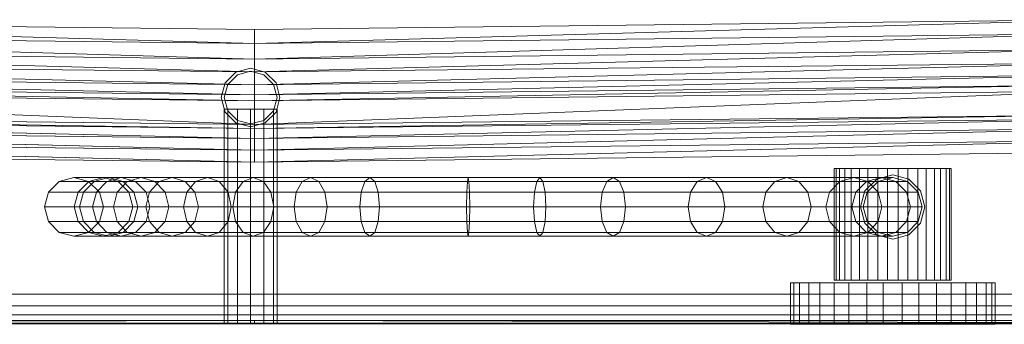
# Model space of a CAD drawing. Header units: metres. Extents: x 391.1 to 427.5, y 12.7 to 28.4.
# Tile 21 of 65: x 408.633 to 408.969, y 14.18 to 14.284. Entities that reach past the tile are written whole.
import ezdxf

# ---------------------------------------------------------------- set-up
doc = ezdxf.new("R2010")
doc.units = ezdxf.units.M
doc.layers.add('01_SUELOS', color=7, linetype='Continuous', lineweight=25, true_color=0x007f00)
for name, color, linetype, lineweight in [('02_MOBILIARIO', 7, 'Continuous', 18), ('A-DETL-____-MBND', 7, 'Continuous', 18), ('A-WALL-____-MCUT', 7, 'Continuous', 25), ('A-WALL-____-OTLN', 7, 'Continuous', 25), ('Mobiliario', 7, 'Continuous', 18)]:
    doc.layers.add(name, color=color, linetype=linetype, lineweight=lineweight)

# ---------------------------------------------------------------- blocks, each defined once
blk = doc.blocks.new('Family - LONDR55-XX_ZZ-ARQ-CAA-M3D-Londres55-151093-01_ELEC _PS1')
at = {"layer": '01_SUELOS', "color": 9, "true_color": 0xaad4aa}
for p, q in [((0, 0), (26.635, 0)), ((26.635, 0), (0, 0))]:
    blk.add_line(p, q, dxfattribs=at)
blk = doc.blocks.new('Family - Mur PS-2-151177-01_ELEC _PS1')
at = {"layer": 'A-DETL-____-MBND', "color": 253, "true_color": 0xaaaaaa}
for p, q in [((31.836, 1.34), (0, 1.34)), ((0, 1.34), (31.836, 1.34))]:
    blk.add_line(p, q, dxfattribs=at)
blk = doc.blocks.new('Family - Mur PS-1-153352-01_ELEC _PS1')
at = {"layer": 'A-WALL-____-MCUT', "color": 253, "true_color": 0xaaaaaa}
blk.add_line((16.935, 1.34), (0, 1.34), dxfattribs=at)
at = {"layer": 'A-WALL-____-OTLN', "color": 253, "true_color": 0xaaaaaa}
blk.add_line((16.935, 1.34), (0, 1.34), dxfattribs=at)
blk = doc.blocks.new('Family - Plats de dutxa PS-1-153583-01_ELEC _PS1')
at = {"layer": '02_MOBILIARIO', "color": 253, "true_color": 0xaaaaaa}
for p, q in [((0.41, 0.10043), (0.12297, 0.1038)), ((0.41, 0.09571), (0.12297, 0.1038)), ((0.12297, 0.1038), (0.41, 0.10043)), ((0.12297, 0.1038), (0.41, 0.09571)), ((0.41, 0.10043), (0.69702, 0.1038)), ((0.69702, 0.1038), (0.41, 0.09571)), ((0.41, 0.09571), (0.69702, 0.1038)), ((0.41, 0.10043), (0.69702, 0.1038)), ((0.41, 0.09571), (0.12297, 0.09908)), ((0.41, 0.09032), (0.12297, 0.09908)), ((0.12297, 0.09908), (0.41, 0.09571)), ((0.12297, 0.09908), (0.41, 0.09032)), ((0.41, 0.10043), (0.41, 0.09571)), ((0.41, 0.09571), (0.41, 0.10043)), ((0.41, 0.09571), (0.69702, 0.09908)), ((0.69702, 0.09908), (0.41, 0.09032)), ((0.41, 0.09032), (0.69702, 0.09908)), ((0.69702, 0.09908), (0.41, 0.09571)), ((0.41, 0.09571), (0.41, 0.09032)), ((0.41, 0.09032), (0.41, 0.09571)), ((0.41, 0.09032), (0.12297, 0.09369)), ((0.41, 0.08608), (0.12297, 0.09369)), ((0.12297, 0.09369), (0.41, 0.09032)), ((0.12297, 0.09369), (0.41, 0.08608)), ((0.41, 0.09032), (0.69702, 0.09369)), ((0.69702, 0.09369), (0.41, 0.08608)), ((0.41, 0.08608), (0.69702, 0.09369)), ((0.69702, 0.09369), (0.41, 0.09032)), ((0.41, 0.08608), (0.12297, 0.08897)), ((0.41, 0.08155), (0.12297, 0.08897)), ((0.12297, 0.08897), (0.41, 0.08608)), ((0.12297, 0.08897), (0.41, 0.08155)), ((0.40869, 0.08726), (0.40369, 0.08592)), ((0.40869, 0.08726), (0.40369, 0.08592)), ((0.40869, 0.08726), (0.40369, 0.08592)), ((0.41369, 0.08592), (0.40869, 0.08726)), ((0.41369, 0.08592), (0.40869, 0.08726)), ((0.41369, 0.08592), (0.40869, 0.08726)), ((0.41, 0.09032), (0.41, 0.08608)), ((0.41, 0.08608), (0.41, 0.09032)), ((0.41, 0.08608), (0.69702, 0.08897)), ((0.69702, 0.08897), (0.41, 0.08155)), ((0.41, 0.08155), (0.69702, 0.08897)), ((0.69702, 0.08897), (0.41, 0.08608)), ((0.41, 0.08155), (0.12297, 0.08492)), ((0.12297, 0.08492), (0.41, 0.07818)), ((0.41, 0.07818), (0.12297, 0.08492)), ((0.12297, 0.08492), (0.41, 0.08155)), ((0.40369, 0.08592), (0.40003, 0.08226)), ((0.40369, 0.08592), (0.40003, 0.08226)), ((0.40369, 0.08592), (0.40003, 0.08226)), ((0.40419, 0.08506), (0.40089, 0.08176)), ((0.40419, 0.08506), (0.40089, 0.08176)), ((0.40869, 0.08626), (0.40419, 0.08506)), ((0.40869, 0.08626), (0.40419, 0.08506)), ((0.41319, 0.08506), (0.40869, 0.08626)), ((0.41319, 0.08506), (0.40869, 0.08626)), ((0.41, 0.08608), (0.41, 0.08155)), ((0.41, 0.08155), (0.41, 0.08608)), ((0.69702, 0.08492), (0.41, 0.07818)), ((0.69702, 0.08492), (0.41, 0.08155)), ((0.41, 0.07818), (0.69702, 0.08492)), ((0.69702, 0.08492), (0.41, 0.08155)), ((0.41648, 0.08176), (0.41319, 0.08506)), ((0.41648, 0.08176), (0.41319, 0.08506)), ((0.41735, 0.08226), (0.41369, 0.08592)), ((0.41735, 0.08226), (0.41369, 0.08592)), ((0.41735, 0.08226), (0.41369, 0.08592)), ((0.41, 0.07818), (0.12297, 0.08155)), ((0.41, 0.07616), (0.12297, 0.08155)), ((0.12297, 0.08155), (0.41, 0.07818)), ((0.12297, 0.08155), (0.41, 0.07616)), ((0.40003, 0.08226), (0.39869, 0.07726)), ((0.40003, 0.08226), (0.39869, 0.07726)), ((0.40003, 0.08226), (0.39869, 0.07726)), ((0.40089, 0.08176), (0.39969, 0.07726)), ((0.40089, 0.08176), (0.39969, 0.07726)), ((0.41, 0.07818), (0.69702, 0.08155)), ((0.69702, 0.08155), (0.41, 0.07616)), ((0.41, 0.07616), (0.69702, 0.08155)), ((0.41, 0.07818), (0.41, 0.08155)), ((0.41, 0.07818), (0.69702, 0.08155)), ((0.41, 0.07818), (0.41, 0.08155)), ((0.41769, 0.07726), (0.41648, 0.08176)), ((0.41769, 0.07726), (0.41648, 0.08176)), ((0.41869, 0.07726), (0.41735, 0.08226)), ((0.41869, 0.07726), (0.41735, 0.08226)), ((0.41869, 0.07726), (0.41735, 0.08226)), ((0.41, 0.07616), (0.12297, 0.07953)), ((0.41, 0.06807), (0.12297, 0.07953)), ((0.12297, 0.07953), (0.41, 0.07616)), ((0.12297, 0.07953), (0.41, 0.06807)), ((0.39869, 0.07726), (0.40003, 0.07226)), ((0.39869, 0.07726), (0.40003, 0.07226)), ((0.39869, 0.07726), (0.40003, 0.07226)), ((0.39969, 0.07726), (0.40089, 0.07276)), ((0.39969, 0.07726), (0.40089, 0.07276)), ((0.41, 0.07616), (0.69702, 0.07953)), ((0.69702, 0.07953), (0.41, 0.06807)), ((0.41, 0.06807), (0.69702, 0.07953)), ((0.69702, 0.07953), (0.41, 0.07616)), ((0.41, 0.07818), (0.41, 0.07616)), ((0.41, 0.07616), (0.41, 0.07818)), ((0.41648, 0.07276), (0.41769, 0.07726)), ((0.41648, 0.07276), (0.41769, 0.07726)), ((0.41735, 0.07226), (0.41869, 0.07726)), ((0.41735, 0.07226), (0.41869, 0.07726)), ((0.41735, 0.07226), (0.41869, 0.07726)), ((0.41, 0.07616), (0.41, 0.06807)), ((0.41, 0.06807), (0.41, 0.07616)), ((0.41, 0.06807), (0.11556, 0.07144)), ((0.11556, 0.07144), (0.41, 0.06672)), ((0.41, 0.06672), (0.11556, 0.07144)), ((0.11556, 0.07144), (0.41, 0.06807)), ((0.39969, 0.07326), (0.39969, 0.00026)), ((0.40089, 0.07326), (0.39969, 0.07326)), ((0.39969, 0.07326), (0.40089, 0.07326)), ((0.40003, 0.07226), (0.40369, 0.0686)), ((0.40003, 0.07226), (0.40369, 0.0686)), ((0.40003, 0.07226), (0.40369, 0.0686)), ((0.40089, 0.07326), (0.40089, 0.00026)), ((0.40419, 0.07326), (0.40089, 0.07326)), ((0.40089, 0.07326), (0.40089, 0.00026)), ((0.40089, 0.07326), (0.40419, 0.07326)), ((0.40089, 0.07276), (0.40419, 0.06947)), ((0.40089, 0.07276), (0.40419, 0.06947)), ((0.40419, 0.07326), (0.40419, 0.00026)), ((0.40869, 0.07326), (0.40419, 0.07326)), ((0.40419, 0.07326), (0.40419, 0.00026)), ((0.40419, 0.07326), (0.40869, 0.07326)), ((0.40869, 0.07326), (0.40869, 0.00026)), ((0.41319, 0.07326), (0.40869, 0.07326)), ((0.40869, 0.07326), (0.40869, 0.00026)), ((0.40869, 0.07326), (0.41319, 0.07326)), ((0.70444, 0.07144), (0.41, 0.06672)), ((0.70444, 0.07144), (0.41, 0.06807)), ((0.41, 0.06672), (0.70444, 0.07144)), ((0.70444, 0.07144), (0.41, 0.06807)), ((0.41319, 0.00026), (0.41319, 0.07326)), ((0.41319, 0.07326), (0.41648, 0.07326)), ((0.41319, 0.07326), (0.41319, 0.00026)), ((0.41648, 0.07326), (0.41319, 0.07326)), ((0.41319, 0.06947), (0.41648, 0.07276)), ((0.41319, 0.06947), (0.41648, 0.07276)), ((0.41369, 0.0686), (0.41735, 0.07226)), ((0.41369, 0.0686), (0.41735, 0.07226)), ((0.41369, 0.0686), (0.41735, 0.07226)), ((0.41648, 0.07326), (0.41648, 0.00026)), ((0.41648, 0.07326), (0.41769, 0.07326)), ((0.41648, 0.07326), (0.41648, 0.00026)), ((0.41769, 0.07326), (0.41648, 0.07326)), ((0.41769, 0.07326), (0.41769, 0.00026)), ((0.41, 0.06672), (0.11556, 0.07009)), ((0.41, 0.06335), (0.11556, 0.07009)), ((0.11556, 0.07009), (0.41, 0.06672)), ((0.11556, 0.07009), (0.41, 0.06335)), ((0.40369, 0.0686), (0.40869, 0.06726)), ((0.40369, 0.0686), (0.40869, 0.06726)), ((0.40369, 0.0686), (0.40869, 0.06726)), ((0.40419, 0.06947), (0.40869, 0.06826)), ((0.40419, 0.06947), (0.40869, 0.06826)), ((0.40869, 0.06826), (0.41319, 0.06947)), ((0.40869, 0.06826), (0.41319, 0.06947)), ((0.40869, 0.06726), (0.41369, 0.0686)), ((0.40869, 0.06726), (0.41369, 0.0686)), ((0.40869, 0.06726), (0.41369, 0.0686)), ((0.41, 0.06672), (0.70444, 0.07009)), ((0.70444, 0.07009), (0.41, 0.06335)), ((0.41, 0.06335), (0.70444, 0.07009)), ((0.41, 0.06672), (0.70444, 0.07009)), ((0.41, 0.06672), (0.41, 0.06807)), ((0.41, 0.06672), (0.41, 0.06807)), ((0.41, 0.06335), (0.11556, 0.06672)), ((0.11556, 0.06672), (0.41, 0.05931)), ((0.41, 0.05931), (0.11556, 0.06672)), ((0.11556, 0.06672), (0.41, 0.06335)), ((0.70444, 0.06672), (0.41, 0.05931)), ((0.70444, 0.06672), (0.41, 0.06335)), ((0.41, 0.05931), (0.70444, 0.06672)), ((0.41, 0.06672), (0.41, 0.06335)), ((0.70444, 0.06672), (0.41, 0.06335)), ((0.41, 0.06335), (0.41, 0.06672)), ((0.41, 0.05931), (0.11556, 0.06268)), ((0.41, 0.05526), (0.11556, 0.06268)), ((0.11556, 0.06268), (0.41, 0.05931)), ((0.11556, 0.06268), (0.41, 0.05526)), ((0.41, 0.05931), (0.41, 0.06335)), ((0.41, 0.05931), (0.41, 0.06335)), ((0.41, 0.05931), (0.70444, 0.06268)), ((0.70444, 0.06268), (0.41, 0.05526)), ((0.41, 0.05526), (0.70444, 0.06268)), ((0.41, 0.05931), (0.70444, 0.06268)), ((0.41, 0.05526), (0.11556, 0.05863)), ((0.41, 0.05526), (0.11556, 0.05863)), ((0.41, 0.05931), (0.41, 0.05526)), ((0.41, 0.05526), (0.41, 0.05931)), ((0.70444, 0.05863), (0.41, 0.05526)), ((0.70444, 0.05863), (0.41, 0.05526)), ((0.60756, 0.05305), (0.60756, 0.015)), ((0.60933, 0.05305), (0.60756, 0.05305)), ((0.60756, 0.05305), (0.6082, 0.05305)), ((0.6082, 0.05305), (0.6082, 0.015)), ((0.6082, 0.05305), (0.61117, 0.05305)), ((0.60933, 0.05305), (0.60933, 0.015)), ((0.61328, 0.05305), (0.60933, 0.05305)), ((0.61117, 0.05305), (0.61117, 0.015)), ((0.61117, 0.05305), (0.6161, 0.05305)), ((0.61328, 0.05305), (0.61328, 0.015)), ((0.61895, 0.05305), (0.61328, 0.05305)), ((0.6161, 0.05305), (0.6161, 0.015)), ((0.6161, 0.05305), (0.62241, 0.05305)), ((0.61895, 0.05305), (0.61895, 0.015)), ((0.62565, 0.05305), (0.61895, 0.05305)), ((0.62201, 0.04948), (0.62749, 0.05095)), ((0.62201, 0.04948), (0.62749, 0.05095)), ((0.62241, 0.05305), (0.62241, 0.015)), ((0.62241, 0.05305), (0.62933, 0.05305)), ((0.62565, 0.05305), (0.62565, 0.015)), ((0.63257, 0.05305), (0.62565, 0.05305)), ((0.62749, 0.05095), (0.63296, 0.04948)), ((0.62749, 0.05095), (0.63296, 0.04948)), ((0.62933, 0.05305), (0.62933, 0.015)), ((0.62933, 0.05305), (0.63603, 0.05305)), ((0.63257, 0.05305), (0.63257, 0.015)), ((0.63888, 0.05305), (0.63257, 0.05305)), ((0.63603, 0.05305), (0.63603, 0.015)), ((0.63603, 0.05305), (0.6417, 0.05305)), ((0.63888, 0.05305), (0.63888, 0.015)), ((0.64381, 0.05305), (0.63888, 0.05305)), ((0.6417, 0.05305), (0.6417, 0.015)), ((0.6417, 0.05305), (0.64565, 0.05305)), ((0.64381, 0.05305), (0.64381, 0.015)), ((0.64678, 0.05305), (0.64381, 0.05305)), ((0.64565, 0.015), (0.64565, 0.05305)), ((0.64565, 0.05305), (0.64742, 0.05305)), ((0.64678, 0.05305), (0.64678, 0.015)), ((0.64742, 0.05305), (0.64678, 0.05305)), ((0.64742, 0.05305), (0.64742, 0.015)), ((0.34346, 0.04868), (0.35359, 0.04868)), ((0.34848, 0.05002), (0.35859, 0.05002)), ((0.34992, 0.04501), (0.35359, 0.04868)), ((0.3517, 0.04501), (0.35534, 0.04868)), ((0.35349, 0.04868), (0.36359, 0.04868)), ((0.35359, 0.04868), (0.35859, 0.05002)), ((0.35359, 0.04868), (0.35534, 0.04868)), ((0.35534, 0.04868), (0.36031, 0.05002)), ((0.35534, 0.04868), (0.35973, 0.04868)), ((0.35615, 0.04501), (0.35973, 0.04868)), ((0.35859, 0.05002), (0.36031, 0.05002)), ((0.35859, 0.05002), (0.36359, 0.04868)), ((0.35973, 0.04868), (0.36461, 0.05002)), ((0.35973, 0.04868), (0.36666, 0.04868)), ((0.36031, 0.05002), (0.36461, 0.05002)), ((0.36031, 0.05002), (0.36528, 0.04868)), ((0.3632, 0.04501), (0.36666, 0.04868)), ((0.36359, 0.04868), (0.36528, 0.04868)), ((0.36359, 0.04868), (0.36725, 0.04501)), ((0.36461, 0.05002), (0.37137, 0.05002)), ((0.36461, 0.05002), (0.36949, 0.04868)), ((0.36528, 0.04868), (0.36949, 0.04868)), ((0.36528, 0.04868), (0.36892, 0.04501)), ((0.36666, 0.04868), (0.37137, 0.05002)), ((0.36666, 0.04868), (0.3775, 0.04868)), ((0.36949, 0.04868), (0.37609, 0.04868)), ((0.36949, 0.04868), (0.37307, 0.04501)), ((0.37137, 0.05002), (0.38197, 0.05002)), ((0.37137, 0.05002), (0.37609, 0.04868)), ((0.37423, 0.04501), (0.3775, 0.04868)), ((0.37609, 0.04868), (0.38644, 0.04868)), ((0.37609, 0.04868), (0.37954, 0.04501)), ((0.3775, 0.04868), (0.38197, 0.05002)), ((0.3775, 0.04868), (0.3899, 0.04868)), ((0.38197, 0.05002), (0.39396, 0.05002)), ((0.38197, 0.05002), (0.38644, 0.04868)), ((0.38644, 0.04868), (0.39803, 0.04868)), ((0.38644, 0.04868), (0.38972, 0.04501)), ((0.38692, 0.04501), (0.3899, 0.04868)), ((0.3899, 0.04868), (0.39396, 0.05002)), ((0.3899, 0.04868), (0.4061, 0.04868)), ((0.39396, 0.05002), (0.40959, 0.05002)), ((0.39396, 0.05002), (0.39803, 0.04868)), ((0.39803, 0.04868), (0.41308, 0.04868)), ((0.39803, 0.04868), (0.401, 0.04501)), ((0.40355, 0.04501), (0.4061, 0.04868)), ((0.4061, 0.04868), (0.40959, 0.05002)), ((0.4061, 0.04868), (0.4263, 0.04868)), ((0.40959, 0.05002), (0.42912, 0.05002)), ((0.40959, 0.05002), (0.41308, 0.04868)), ((0.41308, 0.04868), (0.43194, 0.04868)), ((0.41308, 0.04868), (0.41563, 0.04501)), ((0.42424, 0.04501), (0.4263, 0.04868)), ((0.4263, 0.04868), (0.42912, 0.05002)), ((0.4263, 0.04868), (0.44762, 0.04868)), ((0.42912, 0.05002), (0.44929, 0.05002)), ((0.42912, 0.05002), (0.43194, 0.04868)), ((0.43194, 0.04868), (0.45096, 0.04868)), ((0.43194, 0.04868), (0.434, 0.04501)), ((0.4464, 0.04501), (0.44762, 0.04868)), ((0.44762, 0.04868), (0.44929, 0.05002)), ((0.44762, 0.04868), (0.48254, 0.04868)), ((0.44929, 0.05002), (0.48281, 0.05002)), ((0.44929, 0.05002), (0.45096, 0.04868)), ((0.45096, 0.04868), (0.48309, 0.04868)), ((0.45096, 0.04868), (0.45218, 0.04501)), ((0.48233, 0.04501), (0.48254, 0.04868)), ((0.48254, 0.04868), (0.48281, 0.05002)), ((0.48254, 0.04868), (0.50825, 0.04868)), ((0.48281, 0.05002), (0.50721, 0.05002)), ((0.48281, 0.05002), (0.48309, 0.04868)), ((0.48309, 0.04868), (0.50617, 0.04868)), ((0.48309, 0.04868), (0.48329, 0.04501)), ((0.50617, 0.04868), (0.50541, 0.04501)), ((0.50721, 0.05002), (0.50617, 0.04868)), ((0.50617, 0.04868), (0.53005, 0.04868)), ((0.50825, 0.04868), (0.50721, 0.05002)), ((0.50721, 0.05002), (0.53219, 0.05002)), ((0.50901, 0.04501), (0.50825, 0.04868)), ((0.50825, 0.04868), (0.53433, 0.04868)), ((0.53005, 0.04868), (0.52848, 0.04501)), ((0.53219, 0.05002), (0.53005, 0.04868)), ((0.53005, 0.04868), (0.56087, 0.04868)), ((0.53433, 0.04868), (0.53219, 0.05002)), ((0.53219, 0.05002), (0.564, 0.05002)), ((0.53589, 0.04501), (0.53433, 0.04868)), ((0.53433, 0.04868), (0.56714, 0.04868)), ((0.56087, 0.04868), (0.55857, 0.04501)), ((0.564, 0.05002), (0.56087, 0.04868)), ((0.56087, 0.04868), (0.58729, 0.04868)), ((0.56714, 0.04868), (0.564, 0.05002)), ((0.564, 0.05002), (0.59141, 0.05002)), ((0.56943, 0.04501), (0.56714, 0.04868)), ((0.56714, 0.04868), (0.59553, 0.04868)), ((0.58729, 0.04868), (0.58427, 0.04501)), ((0.59141, 0.05002), (0.58729, 0.04868)), ((0.58729, 0.04868), (0.60943, 0.04868)), ((0.59553, 0.04868), (0.59141, 0.05002)), ((0.59141, 0.05002), (0.61421, 0.05002)), ((0.59854, 0.04501), (0.59553, 0.04868)), ((0.59553, 0.04868), (0.619, 0.04868)), ((0.60943, 0.04868), (0.60592, 0.04501)), ((0.61421, 0.05002), (0.60943, 0.04868)), ((0.60943, 0.04868), (0.61856, 0.04868)), ((0.619, 0.04868), (0.61421, 0.05002)), ((0.61421, 0.05002), (0.62356, 0.05002)), ((0.61856, 0.04868), (0.6149, 0.04501)), ((0.61801, 0.04548), (0.62201, 0.04948)), ((0.61801, 0.04548), (0.62201, 0.04948)), ((0.62356, 0.05002), (0.61856, 0.04868)), ((0.61856, 0.04868), (0.62248, 0.04868)), ((0.61881, 0.04501), (0.62248, 0.04868)), ((0.61881, 0.04501), (0.62248, 0.04868)), ((0.61881, 0.04501), (0.62248, 0.04868)), ((0.62251, 0.04501), (0.619, 0.04868)), ((0.619, 0.04868), (0.62856, 0.04868)), ((0.62248, 0.04868), (0.62749, 0.05002)), ((0.62248, 0.04868), (0.62749, 0.05002)), ((0.62248, 0.04868), (0.62749, 0.05002)), ((0.62856, 0.04868), (0.62356, 0.05002)), ((0.62356, 0.05002), (0.62749, 0.05002)), ((0.62749, 0.05002), (0.6325, 0.04868)), ((0.62749, 0.05002), (0.6325, 0.04868)), ((0.62749, 0.05002), (0.6325, 0.04868)), ((0.63222, 0.04501), (0.62856, 0.04868)), ((0.62856, 0.04868), (0.6325, 0.04868)), ((0.6325, 0.04868), (0.63617, 0.04501)), ((0.6325, 0.04868), (0.63617, 0.04501)), ((0.6325, 0.04868), (0.63617, 0.04501)), ((0.63296, 0.04948), (0.63697, 0.04548)), ((0.63296, 0.04948), (0.63697, 0.04548)), ((0.33979, 0.04501), (0.34992, 0.04501)), ((0.34858, 0.04), (0.34992, 0.04501)), ((0.34992, 0.04501), (0.3517, 0.04501)), ((0.35036, 0.04), (0.3517, 0.04501)), ((0.3517, 0.04501), (0.35615, 0.04501)), ((0.35484, 0.04), (0.35615, 0.04501)), ((0.35615, 0.04501), (0.3632, 0.04501)), ((0.35716, 0.04501), (0.36725, 0.04501)), ((0.36194, 0.04), (0.3632, 0.04501)), ((0.3632, 0.04501), (0.37423, 0.04501)), ((0.36725, 0.04501), (0.36892, 0.04501)), ((0.36725, 0.04501), (0.36859, 0.04)), ((0.36892, 0.04501), (0.37307, 0.04501)), ((0.36892, 0.04501), (0.37025, 0.04)), ((0.37303, 0.04), (0.37423, 0.04501)), ((0.37307, 0.04501), (0.37954, 0.04501)), ((0.37307, 0.04501), (0.37438, 0.04)), ((0.37423, 0.04501), (0.38692, 0.04501)), ((0.37954, 0.04501), (0.38972, 0.04501)), ((0.37954, 0.04501), (0.3808, 0.04)), ((0.38583, 0.04), (0.38692, 0.04501)), ((0.38692, 0.04501), (0.40355, 0.04501)), ((0.38972, 0.04501), (0.401, 0.04501)), ((0.38972, 0.04501), (0.39091, 0.04)), ((0.401, 0.04501), (0.41563, 0.04501)), ((0.401, 0.04501), (0.40209, 0.04)), ((0.40261, 0.04), (0.40355, 0.04501)), ((0.40355, 0.04501), (0.42424, 0.04501)), ((0.41563, 0.04501), (0.434, 0.04501)), ((0.41563, 0.04501), (0.41657, 0.04)), ((0.42349, 0.04), (0.42424, 0.04501)), ((0.42424, 0.04501), (0.4464, 0.04501)), ((0.434, 0.04501), (0.45218, 0.04501)), ((0.434, 0.04501), (0.43475, 0.04)), ((0.44596, 0.04), (0.4464, 0.04501)), ((0.4464, 0.04501), (0.48233, 0.04501)), ((0.45218, 0.04501), (0.48329, 0.04501)), ((0.45218, 0.04501), (0.45263, 0.04)), ((0.48226, 0.04), (0.48233, 0.04501)), ((0.48233, 0.04501), (0.50901, 0.04501)), ((0.48329, 0.04501), (0.50541, 0.04501)), ((0.48329, 0.04501), (0.48336, 0.04)), ((0.50541, 0.04501), (0.50513, 0.04)), ((0.50541, 0.04501), (0.52848, 0.04501)), ((0.50928, 0.04), (0.50901, 0.04501)), ((0.50901, 0.04501), (0.53589, 0.04501)), ((0.52848, 0.04501), (0.52791, 0.04)), ((0.52848, 0.04501), (0.55857, 0.04501)), ((0.53646, 0.04), (0.53589, 0.04501)), ((0.53589, 0.04501), (0.56943, 0.04501)), ((0.55857, 0.04501), (0.55773, 0.04)), ((0.55857, 0.04501), (0.58427, 0.04501)), ((0.57027, 0.04), (0.56943, 0.04501)), ((0.56943, 0.04501), (0.59854, 0.04501)), ((0.58427, 0.04501), (0.58317, 0.04)), ((0.58427, 0.04501), (0.60592, 0.04501)), ((0.59965, 0.04), (0.59854, 0.04501)), ((0.59854, 0.04501), (0.62251, 0.04501)), ((0.60592, 0.04501), (0.60464, 0.04)), ((0.60592, 0.04501), (0.6149, 0.04501)), ((0.6149, 0.04501), (0.61356, 0.04)), ((0.6149, 0.04501), (0.61881, 0.04501)), ((0.61654, 0.04), (0.61801, 0.04548)), ((0.61654, 0.04), (0.61801, 0.04548)), ((0.61746, 0.04), (0.61881, 0.04501)), ((0.61746, 0.04), (0.61881, 0.04501)), ((0.61746, 0.04), (0.61881, 0.04501)), ((0.62379, 0.04), (0.62251, 0.04501)), ((0.62251, 0.04501), (0.63222, 0.04501)), ((0.63356, 0.04), (0.63222, 0.04501)), ((0.63222, 0.04501), (0.63617, 0.04501)), ((0.63617, 0.04501), (0.63751, 0.04)), ((0.63617, 0.04501), (0.63751, 0.04)), ((0.63617, 0.04501), (0.63751, 0.04)), ((0.63697, 0.04548), (0.63844, 0.04)), ((0.63697, 0.04548), (0.63844, 0.04)), ((0.34858, 0.04), (0.33845, 0.04)), ((0.35036, 0.04), (0.34858, 0.04)), ((0.34992, 0.03499), (0.34858, 0.04)), ((0.35484, 0.04), (0.35036, 0.04)), ((0.3517, 0.03499), (0.35036, 0.04)), ((0.36194, 0.04), (0.35484, 0.04)), ((0.35615, 0.03499), (0.35484, 0.04)), ((0.35851, 0.04), (0.36859, 0.04)), ((0.37303, 0.04), (0.36194, 0.04)), ((0.3632, 0.03499), (0.36194, 0.04)), ((0.36859, 0.04), (0.36725, 0.03499)), ((0.36859, 0.04), (0.37025, 0.04)), ((0.37025, 0.04), (0.36892, 0.03499)), ((0.37025, 0.04), (0.37438, 0.04)), ((0.38583, 0.04), (0.37303, 0.04)), ((0.37423, 0.03499), (0.37303, 0.04)), ((0.37438, 0.04), (0.37307, 0.03499)), ((0.37438, 0.04), (0.3808, 0.04)), ((0.3808, 0.04), (0.37954, 0.03499)), ((0.3808, 0.04), (0.39091, 0.04)), ((0.40261, 0.04), (0.38583, 0.04)), ((0.38692, 0.03499), (0.38583, 0.04)), ((0.39091, 0.04), (0.38972, 0.03499)), ((0.39091, 0.04), (0.40209, 0.04)), ((0.40209, 0.04), (0.401, 0.03499)), ((0.40209, 0.04), (0.41657, 0.04)), ((0.42349, 0.04), (0.40261, 0.04)), ((0.40355, 0.03499), (0.40261, 0.04)), ((0.41657, 0.04), (0.41563, 0.03499)), ((0.41657, 0.04), (0.43475, 0.04)), ((0.44596, 0.04), (0.42349, 0.04)), ((0.42424, 0.03499), (0.42349, 0.04)), ((0.43475, 0.04), (0.434, 0.03499)), ((0.43475, 0.04), (0.45263, 0.04)), ((0.48226, 0.04), (0.44596, 0.04)), ((0.4464, 0.03499), (0.44596, 0.04)), ((0.45263, 0.04), (0.45218, 0.03499)), ((0.45263, 0.04), (0.48336, 0.04)), ((0.50928, 0.04), (0.48226, 0.04)), ((0.48233, 0.03499), (0.48226, 0.04)), ((0.48336, 0.04), (0.48329, 0.03499)), ((0.48336, 0.04), (0.50513, 0.04)), ((0.50513, 0.04), (0.52791, 0.04)), ((0.50513, 0.04), (0.50541, 0.03499)), ((0.50901, 0.03499), (0.50928, 0.04)), ((0.53646, 0.04), (0.50928, 0.04)), ((0.52791, 0.04), (0.55773, 0.04)), ((0.52791, 0.04), (0.52848, 0.03499)), ((0.53589, 0.03499), (0.53646, 0.04)), ((0.57027, 0.04), (0.53646, 0.04)), ((0.55773, 0.04), (0.58317, 0.04)), ((0.55773, 0.04), (0.55857, 0.03499)), ((0.56943, 0.03499), (0.57027, 0.04)), ((0.59965, 0.04), (0.57027, 0.04)), ((0.58317, 0.04), (0.60464, 0.04)), ((0.58317, 0.04), (0.58427, 0.03499)), ((0.59854, 0.03499), (0.59965, 0.04)), ((0.62379, 0.04), (0.59965, 0.04)), ((0.60464, 0.04), (0.61356, 0.04)), ((0.60464, 0.04), (0.60592, 0.03499)), ((0.61356, 0.04), (0.61746, 0.04)), ((0.61356, 0.04), (0.6149, 0.03499)), ((0.61801, 0.03452), (0.61654, 0.04)), ((0.61801, 0.03452), (0.61654, 0.04)), ((0.61881, 0.03499), (0.61746, 0.04)), ((0.61881, 0.03499), (0.61746, 0.04)), ((0.61881, 0.03499), (0.61746, 0.04)), ((0.62251, 0.03499), (0.62379, 0.04)), ((0.63356, 0.04), (0.62379, 0.04)), ((0.63222, 0.03499), (0.63356, 0.04)), ((0.63751, 0.04), (0.63356, 0.04)), ((0.63751, 0.04), (0.63617, 0.03499)), ((0.63751, 0.04), (0.63617, 0.03499)), ((0.63751, 0.04), (0.63617, 0.03499)), ((0.63844, 0.04), (0.63697, 0.03452)), ((0.63844, 0.04), (0.63697, 0.03452)), ((0.33979, 0.03499), (0.34992, 0.03499)), ((0.35359, 0.03132), (0.34992, 0.03499)), ((0.34992, 0.03499), (0.3517, 0.03499)), ((0.35534, 0.03132), (0.3517, 0.03499)), ((0.3517, 0.03499), (0.35615, 0.03499)), ((0.35973, 0.03132), (0.35615, 0.03499)), ((0.35615, 0.03499), (0.3632, 0.03499)), ((0.35716, 0.03499), (0.36725, 0.03499)), ((0.36666, 0.03132), (0.3632, 0.03499)), ((0.3632, 0.03499), (0.37423, 0.03499)), ((0.36725, 0.03499), (0.36359, 0.03132)), ((0.36892, 0.03499), (0.36528, 0.03132)), ((0.36725, 0.03499), (0.36892, 0.03499)), ((0.36892, 0.03499), (0.37307, 0.03499)), ((0.37307, 0.03499), (0.36949, 0.03132)), ((0.37307, 0.03499), (0.37954, 0.03499)), ((0.3775, 0.03132), (0.37423, 0.03499)), ((0.37423, 0.03499), (0.38692, 0.03499)), ((0.37954, 0.03499), (0.37609, 0.03132)), ((0.37954, 0.03499), (0.38972, 0.03499)), ((0.38972, 0.03499), (0.38644, 0.03132)), ((0.3899, 0.03132), (0.38692, 0.03499)), ((0.38692, 0.03499), (0.40355, 0.03499)), ((0.38972, 0.03499), (0.401, 0.03499)), ((0.401, 0.03499), (0.39803, 0.03132)), ((0.401, 0.03499), (0.41563, 0.03499)), ((0.4061, 0.03132), (0.40355, 0.03499)), ((0.40355, 0.03499), (0.42424, 0.03499)), ((0.41563, 0.03499), (0.41308, 0.03132)), ((0.41563, 0.03499), (0.434, 0.03499)), ((0.4263, 0.03132), (0.42424, 0.03499)), ((0.42424, 0.03499), (0.4464, 0.03499)), ((0.434, 0.03499), (0.43194, 0.03132)), ((0.434, 0.03499), (0.45218, 0.03499)), ((0.44762, 0.03132), (0.4464, 0.03499)), ((0.4464, 0.03499), (0.48233, 0.03499)), ((0.45218, 0.03499), (0.45096, 0.03132)), ((0.45218, 0.03499), (0.48329, 0.03499)), ((0.48254, 0.03132), (0.48233, 0.03499)), ((0.48233, 0.03499), (0.50901, 0.03499)), ((0.48329, 0.03499), (0.48309, 0.03132)), ((0.48329, 0.03499), (0.50541, 0.03499)), ((0.50541, 0.03499), (0.52848, 0.03499)), ((0.50541, 0.03499), (0.50617, 0.03132)), ((0.50825, 0.03132), (0.50901, 0.03499)), ((0.50901, 0.03499), (0.53589, 0.03499)), ((0.52848, 0.03499), (0.55857, 0.03499)), ((0.52848, 0.03499), (0.53005, 0.03132)), ((0.53433, 0.03132), (0.53589, 0.03499)), ((0.53589, 0.03499), (0.56943, 0.03499)), ((0.55857, 0.03499), (0.58427, 0.03499)), ((0.55857, 0.03499), (0.56087, 0.03132)), ((0.56714, 0.03132), (0.56943, 0.03499)), ((0.56943, 0.03499), (0.59854, 0.03499)), ((0.58427, 0.03499), (0.60592, 0.03499)), ((0.58427, 0.03499), (0.58729, 0.03132)), ((0.59553, 0.03132), (0.59854, 0.03499)), ((0.59854, 0.03499), (0.62251, 0.03499)), ((0.60592, 0.03499), (0.6149, 0.03499)), ((0.60592, 0.03499), (0.60943, 0.03132)), ((0.6149, 0.03499), (0.61881, 0.03499)), ((0.6149, 0.03499), (0.61856, 0.03132)), ((0.62201, 0.03052), (0.61801, 0.03452)), ((0.62201, 0.03052), (0.61801, 0.03452)), ((0.62248, 0.03132), (0.61881, 0.03499)), ((0.62248, 0.03132), (0.61881, 0.03499)), ((0.62248, 0.03132), (0.61881, 0.03499)), ((0.619, 0.03132), (0.62251, 0.03499)), ((0.62251, 0.03499), (0.63222, 0.03499)), ((0.62856, 0.03132), (0.63222, 0.03499)), ((0.63222, 0.03499), (0.63617, 0.03499)), ((0.63617, 0.03499), (0.6325, 0.03132)), ((0.63617, 0.03499), (0.6325, 0.03132)), ((0.63617, 0.03499), (0.6325, 0.03132)), ((0.63697, 0.03452), (0.63296, 0.03052)), ((0.63697, 0.03452), (0.63296, 0.03052)), ((0.34346, 0.03132), (0.35359, 0.03132)), ((0.35349, 0.03132), (0.36359, 0.03132)), ((0.35859, 0.02998), (0.35359, 0.03132)), ((0.35359, 0.03132), (0.35534, 0.03132)), ((0.36031, 0.02998), (0.35534, 0.03132)), ((0.35534, 0.03132), (0.35973, 0.03132)), ((0.36359, 0.03132), (0.35859, 0.02998)), ((0.36461, 0.02998), (0.35973, 0.03132)), ((0.35973, 0.03132), (0.36666, 0.03132)), ((0.36528, 0.03132), (0.36031, 0.02998)), ((0.36359, 0.03132), (0.36528, 0.03132)), ((0.36949, 0.03132), (0.36461, 0.02998)), ((0.36528, 0.03132), (0.36949, 0.03132)), ((0.37137, 0.02998), (0.36666, 0.03132)), ((0.36666, 0.03132), (0.3775, 0.03132)), ((0.36949, 0.03132), (0.37609, 0.03132)), ((0.37609, 0.03132), (0.37137, 0.02998)), ((0.37609, 0.03132), (0.38644, 0.03132)), ((0.38197, 0.02998), (0.3775, 0.03132)), ((0.3775, 0.03132), (0.3899, 0.03132)), ((0.38644, 0.03132), (0.38197, 0.02998)), ((0.38644, 0.03132), (0.39803, 0.03132)), ((0.39396, 0.02998), (0.3899, 0.03132)), ((0.3899, 0.03132), (0.4061, 0.03132)), ((0.39803, 0.03132), (0.39396, 0.02998)), ((0.39803, 0.03132), (0.41308, 0.03132)), ((0.40959, 0.02998), (0.4061, 0.03132)), ((0.4061, 0.03132), (0.4263, 0.03132)), ((0.41308, 0.03132), (0.40959, 0.02998)), ((0.41308, 0.03132), (0.43194, 0.03132)), ((0.42912, 0.02998), (0.4263, 0.03132)), ((0.4263, 0.03132), (0.44762, 0.03132)), ((0.43194, 0.03132), (0.42912, 0.02998)), ((0.43194, 0.03132), (0.45096, 0.03132)), ((0.44929, 0.02998), (0.44762, 0.03132)), ((0.44762, 0.03132), (0.48254, 0.03132)), ((0.45096, 0.03132), (0.44929, 0.02998)), ((0.45096, 0.03132), (0.48309, 0.03132)), ((0.48281, 0.02998), (0.48254, 0.03132)), ((0.48254, 0.03132), (0.50825, 0.03132)), ((0.48309, 0.03132), (0.48281, 0.02998)), ((0.48309, 0.03132), (0.50617, 0.03132)), ((0.50617, 0.03132), (0.53005, 0.03132)), ((0.50617, 0.03132), (0.50721, 0.02998)), ((0.50721, 0.02998), (0.50825, 0.03132)), ((0.50825, 0.03132), (0.53433, 0.03132)), ((0.53005, 0.03132), (0.56087, 0.03132)), ((0.53005, 0.03132), (0.53219, 0.02998)), ((0.53219, 0.02998), (0.53433, 0.03132)), ((0.53433, 0.03132), (0.56714, 0.03132)), ((0.56087, 0.03132), (0.58729, 0.03132)), ((0.56087, 0.03132), (0.564, 0.02998)), ((0.564, 0.02998), (0.56714, 0.03132)), ((0.56714, 0.03132), (0.59553, 0.03132)), ((0.58729, 0.03132), (0.60943, 0.03132)), ((0.58729, 0.03132), (0.59141, 0.02998)), ((0.59141, 0.02998), (0.59553, 0.03132)), ((0.59553, 0.03132), (0.619, 0.03132)), ((0.60943, 0.03132), (0.61856, 0.03132)), ((0.60943, 0.03132), (0.61421, 0.02998)), ((0.61421, 0.02998), (0.619, 0.03132)), ((0.61856, 0.03132), (0.62248, 0.03132)), ((0.61856, 0.03132), (0.62356, 0.02998)), ((0.619, 0.03132), (0.62856, 0.03132)), ((0.62749, 0.02905), (0.62201, 0.03052)), ((0.62749, 0.02905), (0.62201, 0.03052)), ((0.62749, 0.02998), (0.62248, 0.03132)), ((0.62749, 0.02998), (0.62248, 0.03132)), ((0.62749, 0.02998), (0.62248, 0.03132)), ((0.62356, 0.02998), (0.62856, 0.03132)), ((0.6325, 0.03132), (0.62749, 0.02998)), ((0.6325, 0.03132), (0.62749, 0.02998)), ((0.6325, 0.03132), (0.62749, 0.02998)), ((0.63296, 0.03052), (0.62749, 0.02905)), ((0.63296, 0.03052), (0.62749, 0.02905)), ((0.62856, 0.03132), (0.6325, 0.03132)), ((0.34848, 0.02998), (0.35859, 0.02998)), ((0.35859, 0.02998), (0.36031, 0.02998)), ((0.36031, 0.02998), (0.36461, 0.02998)), ((0.36461, 0.02998), (0.37137, 0.02998)), ((0.37137, 0.02998), (0.38197, 0.02998)), ((0.38197, 0.02998), (0.39396, 0.02998)), ((0.39396, 0.02998), (0.40959, 0.02998)), ((0.40959, 0.02998), (0.42912, 0.02998)), ((0.42912, 0.02998), (0.44929, 0.02998)), ((0.44929, 0.02998), (0.48281, 0.02998)), ((0.48281, 0.02998), (0.50721, 0.02998)), ((0.50721, 0.02998), (0.53219, 0.02998)), ((0.53219, 0.02998), (0.564, 0.02998)), ((0.564, 0.02998), (0.59141, 0.02998)), ((0.59141, 0.02998), (0.61421, 0.02998)), ((0.61421, 0.02998), (0.62356, 0.02998)), ((0.62356, 0.02998), (0.62749, 0.02998)), ((0.59262, 0.0141), (0.59262, 0)), ((0.5957, 0.0141), (0.59262, 0.0141)), ((0.59262, 0.0141), (0.59374, 0.0141)), ((0.59374, 0.0141), (0.59374, 0)), ((0.59374, 0.0141), (0.59893, 0.0141)), ((0.5957, 0.0141), (0.5957, 0)), ((0.60262, 0.0141), (0.5957, 0.0141)), ((0.59893, 0.0141), (0.59893, 0)), ((0.59893, 0.0141), (0.60756, 0.0141)), ((0.60262, 0.0141), (0.60262, 0)), ((0.61254, 0.0141), (0.60262, 0.0141)), ((0.60933, 0.015), (0.60756, 0.015)), ((0.60756, 0.015), (0.6082, 0.015)), ((0.60756, 0.0141), (0.60756, 0)), ((0.60756, 0.0141), (0.6186, 0.0141)), ((0.6082, 0.015), (0.61117, 0.015)), ((0.61328, 0.015), (0.60933, 0.015)), ((0.61117, 0.015), (0.6161, 0.015)), ((0.61254, 0.0141), (0.61254, 0)), ((0.62427, 0.0141), (0.61254, 0.0141)), ((0.61895, 0.015), (0.61328, 0.015)), ((0.6161, 0.015), (0.62241, 0.015)), ((0.6186, 0.0141), (0.6186, 0)), ((0.6186, 0.0141), (0.63071, 0.0141)), ((0.62565, 0.015), (0.61895, 0.015)), ((0.62241, 0.015), (0.62933, 0.015)), ((0.62427, 0.0141), (0.62427, 0)), ((0.63638, 0.0141), (0.62427, 0.0141)), ((0.63257, 0.015), (0.62565, 0.015)), ((0.62933, 0.015), (0.63603, 0.015)), ((0.63071, 0.0141), (0.63071, 0)), ((0.63071, 0.0141), (0.64243, 0.0141)), ((0.63888, 0.015), (0.63257, 0.015)), ((0.63603, 0.015), (0.6417, 0.015)), ((0.63638, 0.0141), (0.63638, 0)), ((0.64742, 0.0141), (0.63638, 0.0141)), ((0.64381, 0.015), (0.63888, 0.015)), ((0.6417, 0.015), (0.64565, 0.015)), ((0.64243, 0.0141), (0.64243, 0)), ((0.64243, 0.0141), (0.65235, 0.0141)), ((0.64678, 0.015), (0.64381, 0.015)), ((0.64565, 0.015), (0.64742, 0.015)), ((0.64742, 0.015), (0.64678, 0.015)), ((0.64742, 0.0141), (0.64742, 0)), ((0.65605, 0.0141), (0.64742, 0.0141)), ((0.65235, 0.0141), (0.65235, 0)), ((0.65235, 0.0141), (0.65927, 0.0141)), ((0.65605, 0.0141), (0.65605, 0)), ((0.66124, 0.0141), (0.65605, 0.0141)), ((0.65927, 0), (0.65927, 0.0141)), ((0.65927, 0.0141), (0.66236, 0.0141)), ((0.66124, 0.0141), (0.66124, 0)), ((0.66236, 0.0141), (0.66124, 0.0141)), ((0.66236, 0.0141), (0.66236, 0)), ((0.41, 0.01026), (0.022, 0.01026)), ((0.022, 0.01026), (0.41, 0.01026)), ((0.798, 0.01026), (0.41, 0.01026)), ((0.798, 0.01026), (0.41, 0.01026)), ((0.021, 0.00626), (0.41, 0.00626)), ((0.41, 0.00626), (0.021, 0.00626)), ((0.799, 0.00626), (0.41, 0.00626)), ((0.799, 0.00626), (0.41, 0.00626)), ((0.01, 0.00026), (0.81, 0.00026)), ((0.01, 0.00026), (0.81, 0.00026)), ((0.02, 0.00326), (0.51, 0.00326)), ((0.41, 0.00326), (0.02, 0.00326)), ((0.41, 0.00326), (0.02, 0.00326)), ((0.41, 0.00326), (0.02, 0.00326)), ((0.41, 0.00126), (0.02, 0.00026)), ((0.41, 0.00126), (0.02, 0.00126)), ((0.41, 0.00126), (0.02, 0.00126)), ((0.41, 0.00126), (0.02, 0.00026)), ((0.51, 0.00026), (0.02, 0.00026)), ((0.51, 0.00026), (0.02, 0.00026)), ((0.41, 0.00026), (0.02, 0.00026)), ((0.02, 0.00026), (0.41, 0.00026)), ((0.02, 0.00026), (0.41, 0.00026)), ((0.41, 0.00026), (0.02, 0.00026)), ((0.40089, 0.00026), (0.39969, 0.00026)), ((0.39969, 0.00026), (0.40089, 0.00026)), ((0.40419, 0.00026), (0.40089, 0.00026)), ((0.40089, 0.00026), (0.40419, 0.00026)), ((0.40869, 0.00026), (0.40419, 0.00026)), ((0.40419, 0.00026), (0.40869, 0.00026)), ((0.40869, 0.00026), (0.41319, 0.00026)), ((0.41319, 0.00026), (0.40869, 0.00026)), ((0.8, 0.00326), (0.41, 0.00326)), ((0.8, 0.00326), (0.41, 0.00326)), ((0.8, 0.00326), (0.41, 0.00326)), ((0.8, 0.00026), (0.41, 0.00126)), ((0.8, 0.00026), (0.41, 0.00126)), ((0.41, 0.00126), (0.41, 0.00026)), ((0.41, 0.00126), (0.8, 0.00026)), ((0.8, 0.00126), (0.41, 0.00126)), ((0.41, 0.00126), (0.8, 0.00026)), ((0.8, 0.00126), (0.41, 0.00126)), ((0.41, 0.00126), (0.41, 0.00026)), ((0.8, 0.00026), (0.41, 0.00026)), ((0.41, 0.00026), (0.8, 0.00026)), ((0.41319, 0.00026), (0.41648, 0.00026)), ((0.41648, 0.00026), (0.41319, 0.00026)), ((0.41648, 0.00026), (0.41769, 0.00026)), ((0.41769, 0.00026), (0.41648, 0.00026)), ((0.51, 0.00326), (0.8, 0.00326)), ((0.8, 0.00026), (0.51, 0.00026)), ((0.8, 0.00026), (0.51, 0.00026)), ((0.5957, 0), (0.59262, 0)), ((0.59262, 0), (0.59374, 0)), ((0.59374, 0), (0.59893, 0)), ((0.60262, 0), (0.5957, 0)), ((0.59893, 0), (0.60756, 0)), ((0.61254, 0), (0.60262, 0)), ((0.60756, 0), (0.6186, 0)), ((0.62427, 0), (0.61254, 0)), ((0.6186, 0), (0.63071, 0)), ((0.63638, 0), (0.62427, 0)), ((0.63071, 0), (0.64243, 0)), ((0.64742, 0), (0.63638, 0)), ((0.64243, 0), (0.65235, 0)), ((0.65605, 0), (0.64742, 0)), ((0.65235, 0), (0.65927, 0)), ((0.66124, 0), (0.65605, 0)), ((0.65927, 0), (0.66236, 0)), ((0.66236, 0), (0.66124, 0))]:
    blk.add_line(p, q, dxfattribs=at)
at = {"layer": 'Mobiliario', "color": 253, "true_color": 0xaaaaaa}
for p, q in [((0.40869, 0.08726), (0.40369, 0.08592)), ((0.41369, 0.08592), (0.40869, 0.08726)), ((0.40369, 0.08592), (0.40003, 0.08226)), ((0.41735, 0.08226), (0.41369, 0.08592)), ((0.40003, 0.08226), (0.39869, 0.07726)), ((0.41869, 0.07726), (0.41735, 0.08226)), ((0.39869, 0.07726), (0.40003, 0.07226)), ((0.41735, 0.07226), (0.41869, 0.07726)), ((0.40003, 0.07226), (0.40369, 0.0686)), ((0.41369, 0.0686), (0.41735, 0.07226)), ((0.40369, 0.0686), (0.40869, 0.06726)), ((0.40869, 0.06726), (0.41369, 0.0686)), ((0.34346, 0.04868), (0.33979, 0.04501)), ((0.34848, 0.05002), (0.34346, 0.04868)), ((0.35349, 0.04868), (0.34848, 0.05002)), ((0.35716, 0.04501), (0.35349, 0.04868)), ((0.33979, 0.04501), (0.33845, 0.04)), ((0.35851, 0.04), (0.35716, 0.04501)), ((0.33845, 0.04), (0.33979, 0.03499)), ((0.35716, 0.03499), (0.35851, 0.04)), ((0.33979, 0.03499), (0.34346, 0.03132)), ((0.35349, 0.03132), (0.35716, 0.03499)), ((0.34346, 0.03132), (0.34848, 0.02998)), ((0.34848, 0.02998), (0.35349, 0.03132))]:
    blk.add_line(p, q, dxfattribs=at)
blk = doc.blocks.new('LONDR55-XX_ZZ-ARQ-CAA-M3D-Londres55_ifc-1-01_ELEC _PS1')
at = {"layer": '01_SUELOS', "color": 253, "lineweight": 18, "true_color": 0xaaaaaa}
blk.add_blockref('Family - LONDR55-XX_ZZ-ARQ-CAA-M3D-Londres55-151093-01_ELEC _PS1', (392.09643, 14.18066), dxfattribs=at)
at = {"layer": '02_MOBILIARIO', "color": 253, "lineweight": 18, "true_color": 0xaaaaaa}
blk.add_blockref('Family - Plats de dutxa PS-1-153583-01_ELEC _PS1', (408.30344, 14.18035), dxfattribs=at)
at = {"layer": 'A-WALL-____-OTLN', "color": 253, "lineweight": 18, "true_color": 0xaaaaaa}
for name, p in [('Family - Mur PS-2-151177-01_ELEC _PS1', (392.09971, 12.84061)), ('Family - Mur PS-1-153352-01_ELEC _PS1', (400.75645, 12.84061))]:
    blk.add_blockref(name, p, dxfattribs=at)

msp = doc.modelspace()

# ---------------------------------------------------------------- block references
at = {"lineweight": 5}
msp.add_blockref('LONDR55-XX_ZZ-ARQ-CAA-M3D-Londres55_ifc-1-01_ELEC _PS1', (0, 0), dxfattribs=at)

doc.saveas('drawing.dxf')
